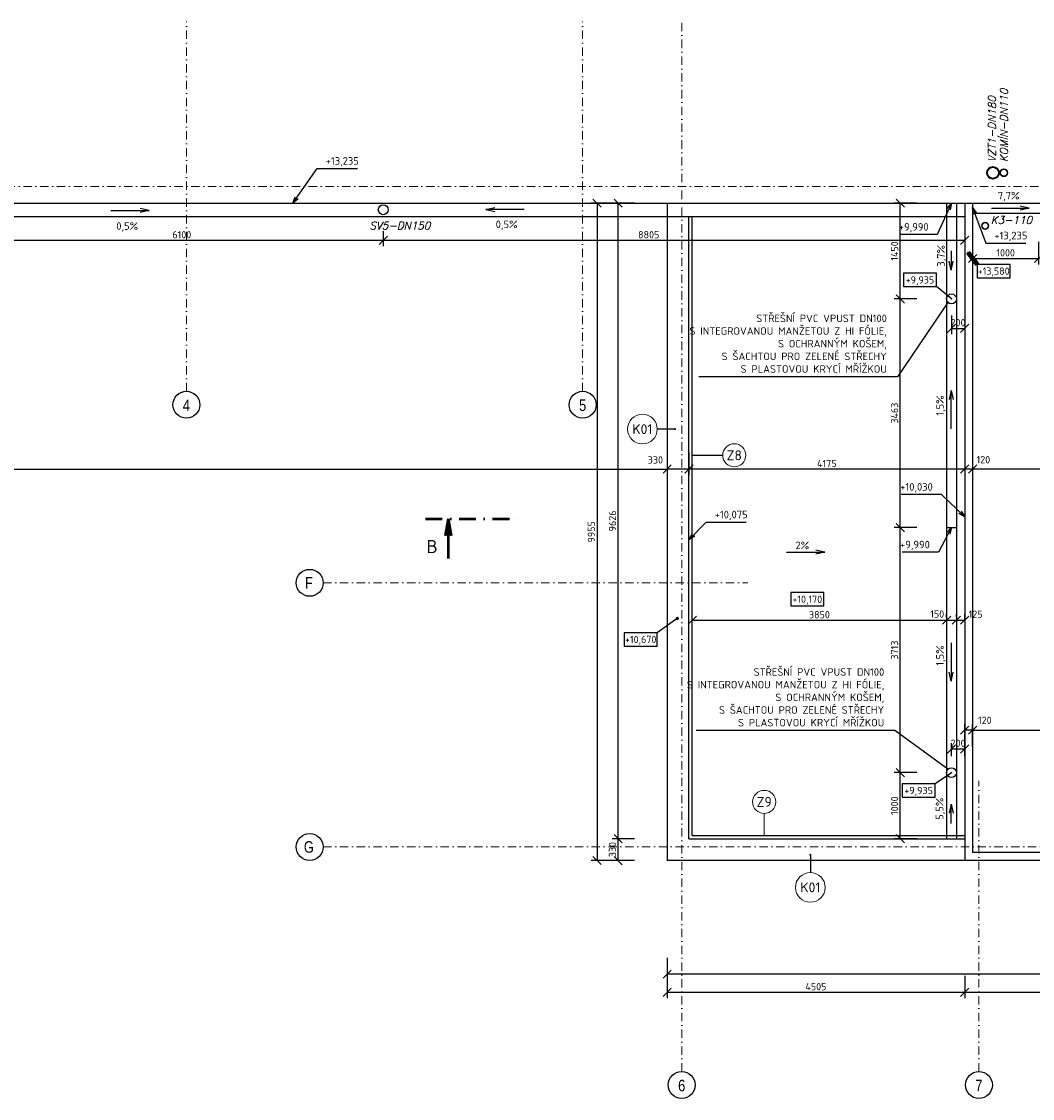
# Model space of a CAD drawing. Header units: millimetres. Extents: x -118752 to 407724, y -73278 to 155058.
# Tile 247 of 256: x 197250 to 212558, y 55149 to 71458. Entities that reach past the tile are written whole.
import ezdxf
from ezdxf.enums import TextEntityAlignment as Align

# ---------------------------------------------------------------- set-up
doc = ezdxf.new("R2010")
doc.units = ezdxf.units.MM
doc.header["$LTSCALE"] = 10
doc.linetypes.add('DASHDOT', pattern=[25.4, 12.7, -6.35, 0, -6.35])
for name, color, linetype, lineweight in [('CKBUBLINY', 1, 'Continuous', 18), ('CKBUBLINY_POPIS', 3, 'Continuous', 25), ('CKKOTY', 3, 'Continuous', 25), ('CKKOTY_VYS', 3, 'Continuous', 25), ('CKPOPIS_POHLED', 3, 'Continuous', 25), ('CKRASTR', 7, 'DASHDOT', 15), ('CKRASTR_POPIS', 3, 'Continuous', 25), ('CKREZY_OZNACENI', 4, 'DASHDOT', 50), ('CKSTENY_PODROVINOU', 7, 'Continuous', 25), ('CKSTRECHA_PODROVINOU', 7, 'Continuous', 25), ('CKTEXTY_MALE', 3, 'Continuous', 18), ('UT-zařízení', 7, 'Continuous', 30), ('VZT', 130, 'Continuous', 40), ('ZTI-SPLAŠKOVÁ KANALIZACE', 80, 'Continuous', 30)]:
    doc.layers.add(name, color=color, linetype=linetype, lineweight=lineweight)
doc.styles.add('Arial', font='arial.ttf', dxfattribs={"width": 0.8})
doc.styles.add('KURZIVA', font='italic__.ttf')
doc.styles.get("Standard").update_dxf_attribs({"font": 'isocpeur.ttf'})
doc.dimstyles.new('CADKON', dxfattribs={"dimscale": 50, "dimtxt": 2.2, "dimasz": 2.5, "dimexe": 1.8, "dimexo": 5, "dimgap": 0.6, "dimtad": 1, "dimrnd": 1, "dimtxsty": 'Standard', "dimblk1": 'OBLIQUE', "dimblk2": 'OBLIQUE', "dimsah": 1, "dimcen": 2.5, "dimadec": 1, "dimazin": 2, "dimtfac": 1, "dimtdec": 4, "dimtix": 1, "dimtmove": 2, "dimatfit": 3, "dimldrblk": 'OPEN30', "dimfxl": 5, "dimfxlon": 1, "dimtolj": 1, "dimarcsym": 0})
doc.dimstyles.new('CADKON obrazky', dxfattribs={"dimscale": 50, "dimtxt": 2.2, "dimasz": 2.5, "dimexe": 1.8, "dimexo": 2, "dimgap": 0.6, "dimtad": 1, "dimrnd": 1, "dimtxsty": 'Standard', "dimblk1": 'OBLIQUE', "dimblk2": 'OBLIQUE', "dimsah": 1, "dimcen": 2.5, "dimadec": 1, "dimazin": 2, "dimtfac": 1, "dimtdec": 4, "dimtix": 1, "dimtmove": 2, "dimatfit": 3, "dimldrblk": 'OPEN30', "dimfxl": 5, "dimfxlon": 1, "dimtolj": 1, "dimarcsym": 0})
doc.dimstyles.new('CADKON$7', dxfattribs={"dimscale": 100, "dimtxt": 2.5, "dimasz": 2.5, "dimexe": 1.8, "dimexo": 5, "dimgap": 0.6, "dimtad": 1, "dimrnd": 1, "dimtxsty": 'Standard', "dimblk1": 'OBLIQUE', "dimblk2": 'OBLIQUE', "dimsah": 1, "dimcen": 2.5, "dimadec": 1, "dimazin": 2, "dimtfac": 1, "dimtdec": 4, "dimtix": 1, "dimtmove": 0, "dimatfit": 3, "dimldrblk": 'DOTSMALL', "dimfxl": 5, "dimfxlon": 1, "dimtfill": 1, "dimtolj": 1, "dimarcsym": 0})

# ---------------------------------------------------------------- blocks, each defined once
blk = doc.blocks.new('_OBLIQUE')
at = {"color": 0, "linetype": 'ByBlock'}
blk.add_line((-0.5, -0.5), (0.5, 0.5), dxfattribs=at)
blk = doc.blocks.new('*D8213')
at = {"layer": 'CKKOTY', "color": 0, "lineweight": -2}
for p, q in [((211652, 64930), (211652, 64590)), ((214977, 64930), (214977, 64590)), ((214977, 64680), (211652, 64680))]:
    blk.add_line(p, q, dxfattribs=at)
at = {"layer": 'Defpoints', "color": 0}
for p in [(211652, 68558), (214977, 65448), (211652, 64680)]:
    blk.add_point(p, dxfattribs=at)
at = {"layer": 'CKKOTY', "color": 0, "lineweight": -2, "xscale": 125, "yscale": 125, "zscale": 125, "rotation": 180}
blk.add_blockref('_OBLIQUE', (211652, 64680), dxfattribs=at)
at = {"layer": 'CKKOTY', "color": 0, "lineweight": -2, "xscale": 125, "yscale": 125, "zscale": 125}
blk.add_blockref('_OBLIQUE', (214977, 64680), dxfattribs=at)
at = {"layer": 'CKKOTY', "color": 0, "insert": (213314, 64765), "char_height": 110, "attachment_point": 5}
blk.add_mtext('\\A1;3325', dxfattribs=at)
blk = doc.blocks.new('_Open90')
at = {"color": 0, "lineweight": -2}
for p, q in [((0, 0), (-1, 0)), ((-0.5, 0.5), (0, 0)), ((0, 0), (-0.5, -0.5))]:
    blk.add_line(p, q, dxfattribs=at)
blk = doc.blocks.new('*D8214')
at = {"layer": 'CKKOTY', "color": 0, "lineweight": -2}
for p, q in [((211532, 64930), (211532, 64590)), ((211652, 64930), (211652, 64590)), ((211652, 64680), (211532, 64680))]:
    blk.add_line(p, q, dxfattribs=at)
at = {"layer": 'Defpoints', "color": 0}
for p in [(211532, 68508), (211652, 68558), (211532, 64680)]:
    blk.add_point(p, dxfattribs=at)
at = {"layer": 'CKKOTY', "color": 0, "lineweight": -2, "xscale": 125, "yscale": 125, "zscale": 125, "rotation": 180}
blk.add_blockref('_OBLIQUE', (211532, 64680), dxfattribs=at)
at = {"layer": 'CKKOTY', "color": 0, "lineweight": -2, "xscale": 125, "yscale": 125, "zscale": 125}
blk.add_blockref('_OBLIQUE', (211652, 64680), dxfattribs=at)
at = {"layer": 'CKKOTY', "color": 0, "insert": (211815, 64823), "char_height": 110, "attachment_point": 5}
blk.add_mtext('\\A1;120', dxfattribs=at)
blk = doc.blocks.new('*D8215')
at = {"layer": 'CKKOTY', "color": 0, "lineweight": -2}
for p, q in [((207357, 64930), (207357, 64590)), ((211532, 64930), (211532, 64590)), ((211532, 64680), (207357, 64680))]:
    blk.add_line(p, q, dxfattribs=at)
at = {"layer": 'Defpoints', "color": 0}
for p in [(207357, 68508), (211532, 68508), (207357, 64680)]:
    blk.add_point(p, dxfattribs=at)
at = {"layer": 'CKKOTY', "color": 0, "lineweight": -2, "xscale": 125, "yscale": 125, "zscale": 125, "rotation": 180}
blk.add_blockref('_OBLIQUE', (207357, 64680), dxfattribs=at)
at = {"layer": 'CKKOTY', "color": 0, "lineweight": -2, "xscale": 125, "yscale": 125, "zscale": 125}
blk.add_blockref('_OBLIQUE', (211532, 64680), dxfattribs=at)
at = {"layer": 'CKKOTY', "color": 0, "insert": (209444, 64765), "char_height": 110, "attachment_point": 5}
blk.add_mtext('\\A1;4175', dxfattribs=at)
blk = doc.blocks.new('*D8216')
at = {"layer": 'CKKOTY', "color": 0, "lineweight": -2}
for p, q in [((207027, 64930), (207027, 64590)), ((207357, 64930), (207357, 64590)), ((207357, 64680), (207027, 64680))]:
    blk.add_line(p, q, dxfattribs=at)
at = {"layer": 'Defpoints', "color": 0}
for p in [(207027, 68508), (207357, 68508), (207027, 64680)]:
    blk.add_point(p, dxfattribs=at)
at = {"layer": 'CKKOTY', "color": 0, "lineweight": -2, "xscale": 125, "yscale": 125, "zscale": 125, "rotation": 180}
blk.add_blockref('_OBLIQUE', (207027, 64680), dxfattribs=at)
at = {"layer": 'CKKOTY', "color": 0, "lineweight": -2, "xscale": 125, "yscale": 125, "zscale": 125}
blk.add_blockref('_OBLIQUE', (207357, 64680), dxfattribs=at)
at = {"layer": 'CKKOTY', "color": 0, "insert": (206848, 64819), "char_height": 110, "attachment_point": 5}
blk.add_mtext('\\A1;330', dxfattribs=at)
blk = doc.blocks.new('*D8226')
at = {"layer": 'CKKOTY', "color": 0, "lineweight": -2}
for p, q in [((181527, 64930), (181527, 64590)), ((207027, 64930), (207027, 64590)), ((181527, 64680), (207027, 64680))]:
    blk.add_line(p, q, dxfattribs=at)
at = {"layer": 'Defpoints', "color": 0}
for p in [(181527, 68508), (207027, 68508), (207027, 64680)]:
    blk.add_point(p, dxfattribs=at)
at = {"layer": 'CKKOTY', "color": 0, "lineweight": -2, "xscale": 125, "yscale": 125, "zscale": 125, "rotation": 180}
blk.add_blockref('_OBLIQUE', (181527, 64680), dxfattribs=at)
at = {"layer": 'CKKOTY', "color": 0, "lineweight": -2, "xscale": 125, "yscale": 125, "zscale": 125}
blk.add_blockref('_OBLIQUE', (207027, 64680), dxfattribs=at)
at = {"layer": 'CKKOTY', "color": 0, "insert": (194277, 64765), "char_height": 110, "attachment_point": 5}
blk.add_mtext('\\A1;25500', dxfattribs=at)
blk = doc.blocks.new('*D8227')
at = {"layer": 'CKKOTY', "color": 0, "lineweight": -2}
for p, q in [((207027, 57008), (207027, 56668)), ((211532, 57008), (211532, 56668)), ((207027, 56758), (211532, 56758))]:
    blk.add_line(p, q, dxfattribs=at)
at = {"layer": 'Defpoints', "color": 0}
for p in [(207027, 58753), (211532, 58753), (211532, 56758)]:
    blk.add_point(p, dxfattribs=at)
at = {"layer": 'CKKOTY', "color": 0, "lineweight": -2, "xscale": 125, "yscale": 125, "zscale": 125, "rotation": 180}
blk.add_blockref('_OBLIQUE', (207027, 56758), dxfattribs=at)
at = {"layer": 'CKKOTY', "color": 0, "lineweight": -2, "xscale": 125, "yscale": 125, "zscale": 125}
blk.add_blockref('_OBLIQUE', (211532, 56758), dxfattribs=at)
at = {"layer": 'CKKOTY', "color": 0, "insert": (209279, 56843), "char_height": 110, "attachment_point": 5}
blk.add_mtext('\\A1;4505', dxfattribs=at)
blk = doc.blocks.new('*D8228')
at = {"layer": 'CKKOTY', "color": 0, "lineweight": -2}
for p, q in [((211532, 57008), (211532, 56668)), ((223967, 57008), (223967, 56668)), ((211532, 56758), (223967, 56758))]:
    blk.add_line(p, q, dxfattribs=at)
at = {"layer": 'Defpoints', "color": 0}
for p in [(211532, 58753), (223967, 58753), (223967, 56758)]:
    blk.add_point(p, dxfattribs=at)
at = {"layer": 'CKKOTY', "color": 0, "lineweight": -2, "xscale": 125, "yscale": 125, "zscale": 125, "rotation": 180}
blk.add_blockref('_OBLIQUE', (211532, 56758), dxfattribs=at)
at = {"layer": 'CKKOTY', "color": 0, "lineweight": -2, "xscale": 125, "yscale": 125, "zscale": 125}
blk.add_blockref('_OBLIQUE', (223967, 56758), dxfattribs=at)
at = {"layer": 'CKKOTY', "color": 0, "insert": (218168, 56916), "char_height": 110, "attachment_point": 5}
blk.add_mtext('\\A1;12435', dxfattribs=at)
blk = doc.blocks.new('*D8229')
at = {"layer": 'CKKOTY', "color": 0, "lineweight": -2}
for p, q in [((211652, 60477), (211652, 60817)), ((211652, 60727), (223847, 60727)), ((223847, 60477), (223847, 60817))]:
    blk.add_line(p, q, dxfattribs=at)
at = {"layer": 'Defpoints', "color": 0}
for p in [(223847, 60727), (211652, 58873), (223847, 58873)]:
    blk.add_point(p, dxfattribs=at)
at = {"layer": 'CKKOTY', "color": 0, "lineweight": -2, "xscale": 125, "yscale": 125, "zscale": 125, "rotation": 180}
blk.add_blockref('_OBLIQUE', (211652, 60727), dxfattribs=at)
at = {"layer": 'CKKOTY', "color": 0, "lineweight": -2, "xscale": 125, "yscale": 125, "zscale": 125}
blk.add_blockref('_OBLIQUE', (223847, 60727), dxfattribs=at)
at = {"layer": 'CKKOTY', "color": 0, "insert": (217749, 60812), "char_height": 110, "attachment_point": 5}
blk.add_mtext('\\A1;12195', dxfattribs=at)
blk = doc.blocks.new('*D8231')
at = {"layer": 'CKKOTY', "color": 0, "lineweight": -2}
for p, q in [((211532, 60477), (211532, 60817)), ((211652, 60727), (211532, 60727)), ((211652, 60477), (211652, 60817))]:
    blk.add_line(p, q, dxfattribs=at)
at = {"layer": 'Defpoints', "color": 0}
for p in [(211532, 60727), (211532, 58958), (211652, 58873)]:
    blk.add_point(p, dxfattribs=at)
at = {"layer": 'CKKOTY', "color": 0, "lineweight": -2, "xscale": 125, "yscale": 125, "zscale": 125, "rotation": 180}
blk.add_blockref('_OBLIQUE', (211532, 60727), dxfattribs=at)
at = {"layer": 'CKKOTY', "color": 0, "lineweight": -2, "xscale": 125, "yscale": 125, "zscale": 125}
blk.add_blockref('_OBLIQUE', (211652, 60727), dxfattribs=at)
at = {"layer": 'CKKOTY', "color": 0, "insert": (211837, 60876), "char_height": 110, "attachment_point": 5}
blk.add_mtext('\\A1;120', dxfattribs=at)
blk = doc.blocks.new('*D8232')
at = {"layer": 'CKKOTY', "color": 0, "lineweight": -2}
for p, q in [((206214, 68708), (205874, 68708)), ((205964, 68708), (205964, 58753)), ((206214, 58753), (205874, 58753))]:
    blk.add_line(p, q, dxfattribs=at)
at = {"layer": 'Defpoints', "color": 0}
for p in [(207027, 68708), (205964, 58753), (207027, 58753)]:
    blk.add_point(p, dxfattribs=at)
at = {"layer": 'CKKOTY', "color": 0, "lineweight": -2, "xscale": 125, "yscale": 125, "zscale": 125}
for p, rotation in [((205964, 68708), 90), ((205964, 58753), 270)]:
    blk.add_blockref('_OBLIQUE', p, dxfattribs=dict(at, rotation=rotation))
at = {"layer": 'CKKOTY', "color": 0, "insert": (205879, 63730), "char_height": 110, "attachment_point": 5, "rotation": 90}
blk.add_mtext('\\A1;9955', dxfattribs=at)
blk = doc.blocks.new('*U4853')
at = {"color": 0, "linetype": 'ByBlock', "lineweight": -2}
blk.add_lwpolyline([(-5, -2), (5, -2), (5, 2), (-5, 2), (-5, -2)], dxfattribs=at)
blk = doc.blocks.new('*D8629')
at = {"layer": 'CKKOTY', "color": 0, "lineweight": -2}
for p, q in [((211652, 68120), (211652, 67780)), ((212652, 68120), (212652, 67780)), ((211652, 67870), (212652, 67870))]:
    blk.add_line(p, q, dxfattribs=at)
at = {"layer": 'Defpoints', "color": 0}
for p in [(211652, 68708), (212652, 68633), (212652, 67870)]:
    blk.add_point(p, dxfattribs=at)
at = {"layer": 'CKKOTY', "color": 0, "lineweight": -2, "xscale": 125, "yscale": 125, "zscale": 125, "rotation": 180}
blk.add_blockref('_OBLIQUE', (211652, 67870), dxfattribs=at)
at = {"layer": 'CKKOTY', "color": 0, "lineweight": -2, "xscale": 125, "yscale": 125, "zscale": 125}
blk.add_blockref('_OBLIQUE', (212652, 67870), dxfattribs=at)
at = {"layer": 'CKKOTY', "color": 0, "insert": (212152, 67955), "char_height": 110, "attachment_point": 5}
blk.add_mtext('\\A1;1000', dxfattribs=at)
blk = doc.blocks.new('_Open30')
at = {"color": 0, "lineweight": -2}
for p, q in [((-1, 0.27), (0, 0)), ((0, 0), (-1, -0.27)), ((0, 0), (-1, 0))]:
    blk.add_line(p, q, dxfattribs=at)
blk = doc.blocks.new('*U4854')
at = {"color": 0, "linetype": 'ByBlock', "lineweight": -2}
blk.add_lwpolyline([(-5, -2), (5, -2), (5, 2), (-5, 2), (-5, -2)], dxfattribs=at)
blk = doc.blocks.new('*D9625')
at = {"layer": 'CKKOTY', "color": 0, "lineweight": -2}
for p, q in [((207027, 57281), (207027, 56941)), ((218897, 57281), (218897, 56941)), ((218897, 57031), (207027, 57031))]:
    blk.add_line(p, q, dxfattribs=at)
at = {"layer": 'Defpoints', "color": 0}
for p in [(207027, 58753), (218897, 58753), (207027, 57031)]:
    blk.add_point(p, dxfattribs=at)
at = {"layer": 'CKKOTY', "color": 0, "lineweight": -2, "xscale": 125, "yscale": 125, "zscale": 125, "rotation": 180}
blk.add_blockref('_OBLIQUE', (207027, 57031), dxfattribs=at)
at = {"layer": 'CKKOTY', "color": 0, "lineweight": -2, "xscale": 125, "yscale": 125, "zscale": 125}
blk.add_blockref('_OBLIQUE', (218897, 57031), dxfattribs=at)
at = {"layer": 'CKKOTY', "color": 0, "insert": (212962, 57116), "char_height": 110, "attachment_point": 5}
blk.add_mtext('\\A1;11870', dxfattribs=at)
blk = doc.blocks.new('*D9631')
at = {"layer": 'CKKOTY', "color": 0, "lineweight": -2}
for p, q in [((210806, 60083), (210466, 60083)), ((210556, 59083), (210556, 60083)), ((210806, 59083), (210466, 59083))]:
    blk.add_line(p, q, dxfattribs=at)
at = {"layer": 'Defpoints', "color": 0}
for p in [(210556, 60083), (211332, 60083), (211532, 59083)]:
    blk.add_point(p, dxfattribs=at)
at = {"layer": 'CKKOTY', "color": 0, "lineweight": -2, "xscale": 125, "yscale": 125, "zscale": 125}
for p, rotation in [((210556, 60083), 90), ((210556, 59083), 270)]:
    blk.add_blockref('_OBLIQUE', p, dxfattribs=dict(at, rotation=rotation))
at = {"layer": 'CKKOTY', "color": 0, "insert": (210470, 59583), "char_height": 110, "attachment_point": 5, "rotation": 90}
blk.add_mtext('\\A1;1000', dxfattribs=at)
blk = doc.blocks.new('*D9632')
at = {"layer": 'CKKOTY', "color": 0, "lineweight": -2}
for p, q in [((210806, 63795), (210466, 63795)), ((210556, 60083), (210556, 63795)), ((210806, 60083), (210466, 60083))]:
    blk.add_line(p, q, dxfattribs=at)
at = {"layer": 'Defpoints', "color": 0}
for p in [(210556, 63795), (211257, 63795), (211332, 60083)]:
    blk.add_point(p, dxfattribs=at)
at = {"layer": 'CKKOTY', "color": 0, "lineweight": -2, "xscale": 125, "yscale": 125, "zscale": 125}
for p, rotation in [((210556, 63795), 90), ((210556, 60083), 270)]:
    blk.add_blockref('_OBLIQUE', p, dxfattribs=dict(at, rotation=rotation))
at = {"layer": 'CKKOTY', "color": 0, "insert": (210470, 61939), "char_height": 110, "attachment_point": 5, "rotation": 90}
blk.add_mtext('\\A1;3713', dxfattribs=at)
blk = doc.blocks.new('*D9633')
at = {"layer": 'CKKOTY', "color": 0, "lineweight": -2}
for p, q in [((210806, 67258), (210466, 67258)), ((210556, 63795), (210556, 67258)), ((210806, 63795), (210466, 63795))]:
    blk.add_line(p, q, dxfattribs=at)
at = {"layer": 'Defpoints', "color": 0}
for p in [(210556, 67258), (211332, 67258), (211257, 63795)]:
    blk.add_point(p, dxfattribs=at)
at = {"layer": 'CKKOTY', "color": 0, "lineweight": -2, "xscale": 125, "yscale": 125, "zscale": 125}
for p, rotation in [((210556, 67258), 90), ((210556, 63795), 270)]:
    blk.add_blockref('_OBLIQUE', p, dxfattribs=dict(at, rotation=rotation))
at = {"layer": 'CKKOTY', "color": 0, "insert": (210470, 65527), "char_height": 110, "attachment_point": 5, "rotation": 90}
blk.add_mtext('\\A1;3463', dxfattribs=at)
blk = doc.blocks.new('*D9634')
at = {"layer": 'CKKOTY', "color": 0, "lineweight": -2}
for p, q in [((210806, 68708), (210466, 68708)), ((210556, 67258), (210556, 68708)), ((210806, 67258), (210466, 67258))]:
    blk.add_line(p, q, dxfattribs=at)
at = {"layer": 'Defpoints', "color": 0}
for p in [(210556, 68708), (211284, 68708), (211332, 67258)]:
    blk.add_point(p, dxfattribs=at)
at = {"layer": 'CKKOTY', "color": 0, "lineweight": -2, "xscale": 125, "yscale": 125, "zscale": 125}
for p, rotation in [((210556, 68708), 90), ((210556, 67258), 270)]:
    blk.add_blockref('_OBLIQUE', p, dxfattribs=dict(at, rotation=rotation))
at = {"layer": 'CKKOTY', "color": 0, "insert": (210470, 67983), "char_height": 110, "attachment_point": 5, "rotation": 90}
blk.add_mtext('\\A1;1450', dxfattribs=at)
blk = doc.blocks.new('*D9635')
at = {"layer": 'CKKOTY', "color": 0, "lineweight": -2}
for p, q in [((206534, 59083), (206194, 59083)), ((206284, 58752), (206284, 59083)), ((206534, 58752), (206194, 58752))]:
    blk.add_line(p, q, dxfattribs=at)
at = {"layer": 'Defpoints', "color": 0}
for p in [(206284, 59083), (207357, 59083), (207026, 58752)]:
    blk.add_point(p, dxfattribs=at)
at = {"layer": 'CKKOTY', "color": 0, "lineweight": -2, "xscale": 125, "yscale": 125, "zscale": 125}
for p, rotation in [((206284, 59083), 90), ((206284, 58752), 270)]:
    blk.add_blockref('_OBLIQUE', p, dxfattribs=dict(at, rotation=rotation))
at = {"layer": 'CKKOTY', "color": 0, "insert": (206198, 58918), "char_height": 110, "attachment_point": 5, "rotation": 90}
blk.add_mtext('\\A1;330', dxfattribs=at)
blk = doc.blocks.new('*D9636')
at = {"layer": 'CKKOTY', "color": 0, "lineweight": -2}
for p, q in [((206534, 68708), (206194, 68708)), ((206284, 59083), (206284, 68708)), ((206534, 59083), (206194, 59083))]:
    blk.add_line(p, q, dxfattribs=at)
at = {"layer": 'Defpoints', "color": 0}
for p in [(206284, 68708), (207440, 68708), (207357, 59083)]:
    blk.add_point(p, dxfattribs=at)
at = {"layer": 'CKKOTY', "color": 0, "lineweight": -2, "xscale": 125, "yscale": 125, "zscale": 125}
for p, rotation in [((206284, 68708), 90), ((206284, 59083), 270)]:
    blk.add_blockref('_OBLIQUE', p, dxfattribs=dict(at, rotation=rotation))
at = {"layer": 'CKKOTY', "color": 0, "insert": (206198, 63895), "char_height": 110, "attachment_point": 5, "rotation": 90}
blk.add_mtext('\\A1;9626', dxfattribs=at)
blk = doc.blocks.new('*D9637')
at = {"layer": 'CKKOTY', "color": 0, "lineweight": -2}
for p, q in [((207407, 62434), (207407, 62482)), ((211257, 62434), (211257, 62482)), ((207407, 62392), (211257, 62392))]:
    blk.add_line(p, q, dxfattribs=at)
at = {"layer": 'Defpoints', "color": 0}
for p in [(211257, 62392), (207407, 62184), (211257, 62184)]:
    blk.add_point(p, dxfattribs=at)
at = {"layer": 'CKKOTY', "color": 0, "lineweight": -2, "xscale": 125, "yscale": 125, "zscale": 125, "rotation": 180}
blk.add_blockref('_OBLIQUE', (207407, 62392), dxfattribs=at)
at = {"layer": 'CKKOTY', "color": 0, "lineweight": -2, "xscale": 125, "yscale": 125, "zscale": 125}
blk.add_blockref('_OBLIQUE', (211257, 62392), dxfattribs=at)
at = {"layer": 'CKKOTY', "color": 0, "insert": (209332, 62476), "char_height": 110, "attachment_point": 5}
blk.add_mtext('\\A1;3850', dxfattribs=at)
blk = doc.blocks.new('*D9638')
at = {"layer": 'CKKOTY', "color": 0, "lineweight": -2}
for p, q in [((211257, 62434), (211257, 62482)), ((211407, 62440), (211407, 62482)), ((211257, 62392), (211407, 62392))]:
    blk.add_line(p, q, dxfattribs=at)
at = {"layer": 'Defpoints', "color": 0}
for p in [(211407, 62392), (211257, 62184), (211407, 62190)]:
    blk.add_point(p, dxfattribs=at)
at = {"layer": 'CKKOTY', "color": 0, "lineweight": -2, "xscale": 125, "yscale": 125, "zscale": 125, "rotation": 180}
blk.add_blockref('_OBLIQUE', (211257, 62392), dxfattribs=at)
at = {"layer": 'CKKOTY', "color": 0, "lineweight": -2, "xscale": 125, "yscale": 125, "zscale": 125}
blk.add_blockref('_OBLIQUE', (211407, 62392), dxfattribs=at)
at = {"layer": 'CKKOTY', "color": 0, "insert": (211116, 62485), "char_height": 110, "attachment_point": 5}
blk.add_mtext('\\A1;150', dxfattribs=at)
blk = doc.blocks.new('*D9639')
at = {"layer": 'CKKOTY', "color": 0, "lineweight": -2}
for p, q in [((211407, 62440), (211407, 62482)), ((211532, 62392), (211532, 62482)), ((211407, 62392), (211532, 62392))]:
    blk.add_line(p, q, dxfattribs=at)
at = {"layer": 'Defpoints', "color": 0}
for p in [(211532, 62392), (211407, 62190), (211532, 62142)]:
    blk.add_point(p, dxfattribs=at)
at = {"layer": 'CKKOTY', "color": 0, "lineweight": -2, "xscale": 125, "yscale": 125, "zscale": 125, "rotation": 180}
blk.add_blockref('_OBLIQUE', (211407, 62392), dxfattribs=at)
at = {"layer": 'CKKOTY', "color": 0, "lineweight": -2, "xscale": 125, "yscale": 125, "zscale": 125}
blk.add_blockref('_OBLIQUE', (211532, 62392), dxfattribs=at)
at = {"layer": 'CKKOTY', "color": 0, "insert": (211697, 62482), "char_height": 110, "attachment_point": 5}
blk.add_mtext('\\A1;125', dxfattribs=at)
blk = doc.blocks.new('*D9640')
at = {"layer": 'CKKOTY', "color": 0, "lineweight": -2}
for p, q in [((211332, 60333), (211332, 60532)), ((211532, 60333), (211532, 60532)), ((211332, 60442), (211532, 60442))]:
    blk.add_line(p, q, dxfattribs=at)
at = {"layer": 'Defpoints', "color": 0}
for p in [(211532, 60442), (211332, 60083), (211532, 60083)]:
    blk.add_point(p, dxfattribs=at)
at = {"layer": 'CKKOTY', "color": 0, "lineweight": -2, "xscale": 125, "yscale": 125, "zscale": 125}
blk.add_blockref('_OBLIQUE', (211332, 60442), dxfattribs=at)
at = {"layer": 'CKKOTY', "color": 0, "lineweight": -2, "xscale": 125, "yscale": 125, "zscale": 125, "rotation": 180}
blk.add_blockref('_OBLIQUE', (211532, 60442), dxfattribs=at)
at = {"layer": 'CKKOTY', "color": 0, "insert": (211432, 60528), "char_height": 110, "attachment_point": 5}
blk.add_mtext('\\A1;200', dxfattribs=at)
blk = doc.blocks.new('*D9641')
at = {"layer": 'CKKOTY', "color": 0, "lineweight": -2}
for p, q in [((211332, 67008), (211332, 66722)), ((211532, 67008), (211532, 66722)), ((211332, 66812), (211532, 66812))]:
    blk.add_line(p, q, dxfattribs=at)
at = {"layer": 'Defpoints', "color": 0}
for p in [(211332, 67258), (211532, 67258), (211532, 66812)]:
    blk.add_point(p, dxfattribs=at)
at = {"layer": 'CKKOTY', "color": 0, "lineweight": -2, "xscale": 125, "yscale": 125, "zscale": 125}
blk.add_blockref('_OBLIQUE', (211332, 66812), dxfattribs=at)
at = {"layer": 'CKKOTY', "color": 0, "lineweight": -2, "xscale": 125, "yscale": 125, "zscale": 125, "rotation": 180}
blk.add_blockref('_OBLIQUE', (211532, 66812), dxfattribs=at)
at = {"layer": 'CKKOTY', "color": 0, "insert": (211432, 66898), "char_height": 110, "attachment_point": 5}
blk.add_mtext('\\A1;200', dxfattribs=at)
blk = doc.blocks.new('CK_BUBBLE_1_0_0')
at = {"color": 0, "linetype": 'ByBlock', "lineweight": -2}
blk.add_circle((0, 0), 1, dxfattribs=at)
blk = doc.blocks.new('*D9647')
at = {"layer": 'CKKOTY', "color": 0, "lineweight": -2}
for p, q in [((196627, 68258), (196627, 68055)), ((202727, 68283), (202727, 68055)), ((196627, 68145), (202727, 68145))]:
    blk.add_line(p, q, dxfattribs=at)
at = {"layer": 'Defpoints', "color": 0}
for p in [(196627, 68508), (202727, 68533), (202727, 68145)]:
    blk.add_point(p, dxfattribs=at)
at = {"layer": 'CKKOTY', "color": 0, "lineweight": -2, "xscale": 125, "yscale": 125, "zscale": 125, "rotation": 180}
blk.add_blockref('_OBLIQUE', (196627, 68145), dxfattribs=at)
at = {"layer": 'CKKOTY', "color": 0, "lineweight": -2, "xscale": 125, "yscale": 125, "zscale": 125}
blk.add_blockref('_OBLIQUE', (202727, 68145), dxfattribs=at)
at = {"layer": 'CKKOTY', "color": 0, "insert": (199677, 68230), "char_height": 110, "attachment_point": 5}
blk.add_mtext('\\A1;6100', dxfattribs=at)
blk = doc.blocks.new('*D9648')
at = {"layer": 'CKKOTY', "color": 0, "lineweight": -2}
for p, q in [((202727, 68283), (202727, 68055)), ((211532, 68258), (211532, 68055)), ((202727, 68145), (211532, 68145))]:
    blk.add_line(p, q, dxfattribs=at)
at = {"layer": 'Defpoints', "color": 0}
for p in [(202727, 68533), (211532, 68508), (211532, 68145)]:
    blk.add_point(p, dxfattribs=at)
at = {"layer": 'CKKOTY', "color": 0, "lineweight": -2, "xscale": 125, "yscale": 125, "zscale": 125, "rotation": 180}
blk.add_blockref('_OBLIQUE', (202727, 68145), dxfattribs=at)
at = {"layer": 'CKKOTY', "color": 0, "lineweight": -2, "xscale": 125, "yscale": 125, "zscale": 125}
blk.add_blockref('_OBLIQUE', (211532, 68145), dxfattribs=at)
at = {"layer": 'CKKOTY', "color": 0, "insert": (206747, 68230), "char_height": 110, "attachment_point": 5}
blk.add_mtext('\\A1;8805', dxfattribs=at)

msp = doc.modelspace()

# ---------------------------------------------------------------- linework, layer by layer
at = {"layer": 'CKBUBLINY'}
msp.add_line((208495.767, 59465.202), (208495.767, 59132.662), dxfattribs=at)
at = {"layer": 'CKRASTR'}
for p, q in [((199746.573, 65858.162), (199746.573, 71458.162)), ((205746.573, 65858.162), (205746.573, 71458.162)), ((207246.573, 55556.955), (207246.573, 71458.162)), ((170596.941, 68958.162), (224746.573, 68958.162)), ((201816.332, 62958.162), (208246.573, 62958.162)), ((211746.573, 55556.955), (211746.573, 59958.162)), ((201816.332, 58958.162), (224746.573, 58958.162))]:
    msp.add_line(p, q, dxfattribs=at)
at = {"layer": 'CKRASTR_POPIS'}
for centre in [(199746.573, 65654.24), (205746.573, 65654.24), (201612.41, 62958.162), (201612.41, 58958.162), (207246.573, 55353.032), (211746.573, 55353.032)]:
    msp.add_circle(centre, 203.923, dxfattribs=at)
at = {"layer": 'CKREZY_OZNACENI', "ltscale": 2}
msp.add_line((203367.269, 63926.32), (204867.269, 63926.32), dxfattribs=at)
at = {"layer": 'CKREZY_OZNACENI', "linetype": 'Continuous'}
for q in [(203663.089, 63667.808), (203708.671, 63326.32), (203754.254, 63667.808)]:
    msp.add_line((203708.671, 63926.32), q, dxfattribs=at)
at = {"layer": 'CKSTENY_PODROVINOU'}
for p, q in [((207356.573, 59082.662), (207356.573, 68508.162)), ((207406.573, 59132.662), (207406.573, 68508.162)), ((207356.573, 59082.662), (211531.573, 59082.662)), ((207406.573, 59132.662), (211531.573, 59132.662))]:
    msp.add_line(p, q, dxfattribs=at)
at = {"layer": 'CKSTRECHA_PODROVINOU'}
for p, q in [((181526.573, 68708.162), (207026.573, 68708.162)), ((207026.573, 68708.162), (207026.573, 58752.662)), ((207026.573, 68708.162), (211531.573, 68708.162)), ((211256.665, 68708.162), (211256.665, 59082.662)), ((211406.665, 68708.162), (211406.665, 59082.662)), ((211531.573, 68708.162), (211531.573, 58752.662)), ((211531.573, 68708.162), (217766.573, 68708.162)), ((211651.573, 68708.162), (211651.573, 58872.662)), ((212509.822, 68633.457), (212372.375, 68663.988)), ((181526.573, 68508.162), (211531.573, 68508.162)), ((198600.133, 68598.769), (199182.191, 68598.769)), ((199182.191, 68598.769), (199044.744, 68629.3)), ((199182.191, 68598.769), (199044.744, 68568.237)), ((204280.342, 68611.502), (204417.789, 68642.033)), ((204862.4, 68611.502), (204280.342, 68611.502)), ((204280.342, 68611.502), (204417.789, 68580.971)), ((211651.573, 68558.162), (217766.573, 68558.162)), ((211937.404, 68633.457), (212509.822, 68633.457)), ((212509.822, 68633.457), (212372.375, 68602.926)), ((211328.589, 67985.052), (211328.589, 67694.023)), ((211328.589, 67694.023), (211298.058, 67831.47)), ((211328.589, 67694.023), (211359.12, 67831.47)), ((211328.589, 65869.977), (211298.058, 65732.53)), ((211328.589, 65287.92), (211328.589, 65869.977)), ((211328.589, 65869.977), (211359.12, 65732.53)), ((211256.665, 63795.412), (211406.665, 63795.412)), ((209415.93, 63422.565), (209278.483, 63453.096)), ((208833.872, 63422.565), (209415.93, 63422.565)), ((209415.93, 63422.565), (209278.483, 63392.034)), ((211328.589, 62049.86), (211328.589, 61467.803)), ((211328.589, 61467.803), (211298.058, 61605.25)), ((211328.589, 61467.803), (211359.12, 61605.25)), ((211328.589, 59605.773), (211298.058, 59468.326)), ((211328.589, 59314.744), (211328.589, 59605.773)), ((211328.589, 59605.773), (211359.12, 59468.326)), ((223966.573, 58752.662), (207026.573, 58752.662)), ((223846.573, 58872.662), (211651.573, 58872.662))]:
    msp.add_line(p, q, dxfattribs=at)
for centre in [(202726.926, 68608.162), (211331.573, 67258.162), (211331.573, 60082.662)]:
    msp.add_circle(centre, 75, dxfattribs=at)
at = {"layer": 'UT-zařízení'}
msp.add_circle((212124.174, 69168.993), 55, dxfattribs=at)
at = {"layer": 'VZT'}
msp.add_circle((211960.082, 69166.643), 90, dxfattribs=at)
at = {"layer": 'ZTI-SPLAŠKOVÁ KANALIZACE'}
msp.add_circle((211840.5, 68365.5), 50, dxfattribs=at)

# ---------------------------------------------------------------- block references
at = {"layer": 'CKBUBLINY'}
ref = msp.add_blockref('CK_BUBBLE_1_0_0', (206651, 65286), dxfattribs=dict(at, xscale=225, yscale=225, zscale=225))
ref.add_attrib('NUM1', 'K01', dxfattribs={"layer": 'CKBUBLINY_POPIS', "height": 150}).set_placement((206651, 65286), align=Align.MIDDLE_CENTER)
ref = msp.add_blockref('CK_BUBBLE_1_0_0', (208042.559, 64889.636), dxfattribs=dict(at, xscale=175, yscale=175, zscale=175))
ref.add_attrib('NUM1', 'Z8', dxfattribs={"layer": 'CKBUBLINY_POPIS', "height": 150}).set_placement((208042.559, 64889.636), align=Align.MIDDLE_CENTER)
ref = msp.add_blockref('CK_BUBBLE_1_0_0', (208495.767, 59640.202), dxfattribs=dict(at, xscale=175, yscale=175, zscale=175))
ref.add_attrib('NUM1', 'Z9', dxfattribs={"layer": 'CKBUBLINY_POPIS', "height": 150}).set_placement((208495.767, 59640.202), align=Align.MIDDLE_CENTER)
ref = msp.add_blockref('CK_BUBBLE_1_0_0', (209194.5, 58346), dxfattribs=dict(at, xscale=225, yscale=225, zscale=225))
ref.add_attrib('NUM1', 'K01', dxfattribs={"layer": 'CKBUBLINY_POPIS', "height": 150}).set_placement((209194.5, 58346), align=Align.MIDDLE_CENTER)
at = {"layer": 'CKKOTY_VYS'}
ref = msp.add_blockref('*U4853', (211970.801, 67678.591), dxfattribs=dict(at, xscale=50, yscale=50, zscale=50))
ref.add_attrib('Výška', '+13,580', dxfattribs={"layer": '0', "color": 0, "linetype": 'ByBlock', "lineweight": -2, "height": 110}).set_placement((211970.801, 67678.591), align=Align.MIDDLE_CENTER)
ref = msp.add_blockref('*U4854', (210854.542, 67545.235), dxfattribs=dict(at, xscale=50, yscale=50, zscale=50))
ref.add_attrib('Výška', '+9,935', dxfattribs={"layer": '0', "color": 0, "linetype": 'ByBlock', "lineweight": -2, "height": 110}).set_placement((210854.542, 67545.235), align=Align.MIDDLE_CENTER)
ref = msp.add_blockref('*U4854', (209148.508, 62709.28), dxfattribs=dict(at, xscale=50, yscale=50, zscale=50))
ref.add_attrib('Výška', '+10,170', dxfattribs={"layer": '0', "color": 0, "linetype": 'ByBlock', "lineweight": -2, "height": 110}).set_placement((209148.508, 62709.28), align=Align.MIDDLE_CENTER)
ref = msp.add_blockref('*U4854', (206625.891, 62101.086), dxfattribs=dict(at, xscale=50, yscale=50, zscale=50))
ref.add_attrib('Výška', '+10,670', dxfattribs={"layer": '0', "color": 0, "linetype": 'ByBlock', "lineweight": -2, "height": 110}).set_placement((206625.891, 62101.086), align=Align.MIDDLE_CENTER)
ref = msp.add_blockref('*U4854', (210834.341, 59813.043), dxfattribs=dict(at, xscale=50, yscale=50, zscale=50))
ref.add_attrib('Výška', '+9,935', dxfattribs={"layer": '0', "color": 0, "linetype": 'ByBlock', "lineweight": -2, "height": 110}).set_placement((210834.341, 59813.043), align=Align.MIDDLE_CENTER)

# ---------------------------------------------------------------- texts
at = {"layer": 'CKPOPIS_POHLED'}
msp.add_text('B', height=200, dxfattribs=at).set_placement((203467.544, 63507.284), align=Align.MIDDLE_CENTER)
at = {"layer": 'CKRASTR_POPIS', "style": 'Arial', "width": 0.8}
for s, p in [('4', (199746.573, 65645.782)), ('5', (205746.573, 65645.782)), ('F', (201600.847, 62958.162)), ('G', (201600.847, 58958.162)), ('6', (207246.573, 55344.575)), ('7', (211746.573, 55344.575))]:
    msp.add_text(s, height=175, dxfattribs=at).set_placement(p, align=Align.MIDDLE)
at = {"layer": 'CKTEXTY_MALE', "style": 'KURZIVA'}
for s, p in [('KOMÍN-DN110', (212183.959, 69327.223)), ('VZT1-DN180', (212004.183, 69327.223))]:
    msp.add_text(s, height=115, rotation=90, dxfattribs=at).set_placement(p)
at = {"layer": 'CKTEXTY_MALE'}
for s, p in [('7,7%', (212032.747, 68763.169)), ('0,5%', (198684.547, 68303.639)), ('0,5%', (204430.156, 68329.115)), ('2%', (208969.665, 63467.713))]:
    msp.add_text(s, height=115, dxfattribs=at).set_placement(p)
at = {"layer": 'CKTEXTY_MALE', "style": 'KURZIVA'}
for s, p in [('K3-110', (211926.772, 68394.209)), ('SV5-DN150', (202518.462, 68310.308))]:
    msp.add_text(s, height=115, dxfattribs=at).set_placement(p)
at = {"layer": 'CKTEXTY_MALE'}
for s, p in [('3,7%', (211229.505, 67745.54)), ('1,5%', (211215.546, 65488.327)), ('1,5%', (211214.546, 61701.857)), ('5,5%', (211208.299, 59368.548))]:
    msp.add_text(s, height=115, rotation=90, dxfattribs=at).set_placement(p)
at = {"layer": 'CKTEXTY_MALE', "char_height": 115}
for s, insert, attachment_point in [('+13,235\\P', (201857.556, 69262.939), 7), ('+9,990', (210985.557, 68264.376), 9), ('+13,235', (211981.776, 68132.794), 7), ('STŘEŠNÍ PVC VPUST DN100 \\PS INTEGROVANOU MANŽETOU Z HI FÓLIE,\\PS OCHRANNÝM KOŠEM,\\PS ŠACHTOU PRO ZELENÉ STŘECHY\\PS PLASTOVOU KRYCÍ MŘÍŽKOU', (210353.73, 66138.526), 9), ('+10,030', (211048.548, 64326.5), 9), ('+10,075', (207747.5, 63908), 7), ('+9,990', (211004.048, 63453.158), 9), ('STŘEŠNÍ PVC VPUST DN100 \\PS INTEGROVANOU MANŽETOU Z HI FÓLIE,\\PS OCHRANNÝM KOŠEM,\\PS ŠACHTOU PRO ZELENÉ STŘECHY\\PS PLASTOVOU KRYCÍ MŘÍŽKOU', (210314.138, 60782.816), 9)]:
    msp.add_mtext(s, dxfattribs=dict(at, insert=insert, attachment_point=attachment_point))

# ---------------------------------------------------------------- dimensions: what is measured, and where the dimension line sits
at = {"layer": 'CKKOTY'}
for base, p1, p2, override, picture, middle in [((205963.517, 58752.662), (207026.573, 68708.162), (207026.573, 58752.662), {"dimscale": 50, "dimexo": 10, "dimldrblk": 'Open90'}, '*D8232', (205878.517, 63730.412)), ((206283.5, 68708.162), (207356.573, 59082.662), (207439.909, 68708.162), {"dimtmove": 2}, '*D9636', (206198.5, 63895.412)), ((210555.5, 68708.162), (211331.573, 67258.162), (211284.295, 68708.162), {"dimtmove": 2}, '*D9634', (210470.5, 67983.162)), ((210555.5, 67258.162), (211256.665, 63795.412), (211331.573, 67258.162), {"dimtmove": 2}, '*D9633', (210470.5, 65526.787)), ((210555.5, 63795.412), (211331.573, 60082.662), (211256.665, 63795.412), {"dimtmove": 2}, '*D9632', (210470.5, 61939.037))]:
    dim = msp.add_linear_dim(base=base, p1=p1, p2=p2, angle=90, dimstyle='CADKON', override=override, dxfattribs=at)
    dim.commit()
    dim.dimension.update_dxf_attribs({"geometry": picture, "text_midpoint": middle})
for base, p1, p2, dimstyle, picture, middle in [((212651.573, 67870.161), (211651.573, 68708.162), (212651.573, 68633.162), 'CADKON obrazky', '*D8629', (212151.573, 67955.161)), ((211531.573, 66812.5), (211331.573, 67258.162), (211531.573, 67258.162), 'CADKON', '*D9641', (211431.573, 66897.5)), ((211256.665, 62391.5), (207406.573, 62183.81), (211256.665, 62183.81), 'CADKON', '*D9637', (209331.619, 62476.5)), ((211531.573, 60442.5), (211331.573, 60082.662), (211531.573, 60082.662), 'CADKON', '*D9640', (211431.573, 60527.5)), ((207026.573, 57030.734), (218896.573, 58752.662), (207026.573, 58752.662), 'CADKON', '*D9625', (212961.573, 57115.734))]:
    dim = msp.add_linear_dim(base=base, p1=p1, p2=p2, dimstyle=dimstyle, dxfattribs=at)
    dim.commit()
    dim.dimension.update_dxf_attribs({"geometry": picture, "text_midpoint": middle})
for base, p1, p2, override, picture, middle in [((207026.573, 64679.855), (181526.573, 68508.162), (207026.573, 68508.162), {"dimscale": 50, "dimexo": 10, "dimldrblk": 'Open90'}, '*D8226', (194276.573, 64764.855)), ((202726.926, 68144.716), (196627.073, 68508.162), (202726.926, 68533.162), {"dimtmove": 2}, '*D9647', (199676.999, 68229.716)), ((207356.573, 64679.855), (211531.573, 68508.162), (207356.573, 68508.162), {"dimscale": 50, "dimexo": 10, "dimtmove": 2, "dimldrblk": 'Open90'}, '*D8215', (209444.073, 64764.855)), ((211651.573, 64679.855), (214976.573, 65448.173), (211651.573, 68558.162), {"dimscale": 50, "dimexo": 10, "dimtmove": 2, "dimldrblk": 'Open90'}, '*D8213', (213314.073, 64764.855)), ((223846.573, 60726.711), (211651.573, 58872.662), (223846.573, 58872.662), {"dimscale": 50, "dimexo": 10, "dimldrblk": 'Open90'}, '*D8229', (217749.073, 60811.711)), ((211531.573, 56757.54), (207026.573, 58752.662), (211531.573, 58752.662), {"dimscale": 50, "dimexo": 10, "dimldrblk": 'Open90'}, '*D8227', (209279.073, 56842.54))]:
    dim = msp.add_linear_dim(base=base, p1=p1, p2=p2, dimstyle='CADKON', override=override, dxfattribs=at)
    dim.commit()
    dim.dimension.update_dxf_attribs({"geometry": picture, "text_midpoint": middle})
for base, p1, p2, override, picture, middle in [((211531.573, 68144.716), (202726.926, 68533.162), (211531.573, 68508.162), {"dimtmove": 2}, '*D9648', (206746.955, 68229.716)), ((207026.573, 64679.855), (207356.573, 68508.162), (207026.573, 68508.162), {"dimscale": 50, "dimexo": 10, "dimtmove": 2, "dimldrblk": 'Open90'}, '*D8216', (206848.402, 64819.229)), ((211531.573, 64679.855), (211651.573, 68558.162), (211531.573, 68508.162), {"dimscale": 50, "dimexo": 10, "dimtmove": 2, "dimldrblk": 'Open90'}, '*D8214', (211815.184, 64823.262)), ((211406.665, 62391.5), (211256.665, 62183.81), (211406.665, 62190.012), {"dimtmove": 2}, '*D9638', (211115.661, 62484.723)), ((211531.573, 62391.5), (211406.665, 62190.012), (211531.573, 62142.018), {"dimtmove": 2}, '*D9639', (211696.833, 62481.838)), ((211531.573, 60726.711), (211651.573, 58872.662), (211531.573, 58958.162), {"dimscale": 50, "dimexo": 10, "dimtmove": 2, "dimldrblk": 'Open90'}, '*D8231', (211836.937, 60876.277)), ((223966.573, 56757.54), (211531.573, 58752.662), (223966.573, 58752.662), {"dimscale": 50, "dimexo": 10, "dimtmove": 2, "dimldrblk": 'Open90'}, '*D8228', (218167.959, 56915.707))]:
    dim = msp.add_linear_dim(base=base, p1=p1, p2=p2, dimstyle='CADKON', override=override, dxfattribs=at)
    dim.commit()
    dim.dimension.update_dxf_attribs({"geometry": picture, "text_midpoint": middle, "dimtype": 160})
for base, p1, p2, picture, middle in [((210555.5, 60082.662), (211531.573, 59082.662), (211331.573, 60082.662), '*D9631', (210470.5, 59582.662)), ((206283.5, 59082.662), (207026.5, 58752.5), (207356.573, 59082.662), '*D9635', (206198.5, 58917.581))]:
    dim = msp.add_linear_dim(base=base, p1=p1, p2=p2, angle=90, dimstyle='CADKON', dxfattribs=at)
    dim.commit()
    dim.dimension.update_dxf_attribs({"geometry": picture, "text_midpoint": middle})

# ---------------------------------------------------------------- leaders
at = {"layer": 'CKBUBLINY'}
for points, override in [([(207144, 65286), (206876, 65286)], {"dimasz": 2.5, "dimldrblk": 'DotSmall'}), ([(207406.573, 64889.636), (207867.559, 64889.636)], {"dimasz": 2.5, "dimldrblk": 'None'}), ([(209194.5, 58839), (209194.5, 58571)], {"dimasz": 2.5, "dimldrblk": 'DotSmall'})]:
    msp.add_leader(points, dimstyle='CADKON', override=override, dxfattribs=at)
at = {"layer": 'CKKOTY_VYS'}
for points, override in [([(211579.894, 67962.317), (211720.801, 67778.591)], {"dimscale": 50, "dimasz": 2, "dimclrd": 0, "dimldrblk": 'DotSmall', "dimlwd": 65534}), ([(211331.573, 67258.162), (211104.542, 67445.235)], {"dimasz": 2, "dimldrblk": 'DotSmall'}), ([(207179.442, 62418.673), (206875.891, 62201.086)], {"dimscale": 50, "dimasz": 1, "dimldrblk": 'Dot'}), ([(211331.573, 60082.662), (211084.341, 59913.043)], {"dimasz": 2, "dimldrblk": 'DotSmall'})]:
    msp.add_leader(points, dimstyle='CADKON', override=override, dxfattribs=at)
at = {"layer": 'CKTEXTY_MALE', "annotation_type": 0, "has_hookline": 1}
for points, override, hookline_direction, text_width in [([(201357.998, 68708.162), (201727.556, 69232.939), (201827.556, 69232.939)], {"dimscale": 50, "dimtxt": 2.3, "dimasz": 2, "dimldrblk": 'Open30'}, 0, 477.25), ([(211331.665, 68708.162), (211115.557, 68234.376), (211015.557, 68234.376)], {"dimscale": 50, "dimtxt": 2.3, "dimasz": 2, "dimldrblk": 'Open30'}, 1, 419.75), ([(211651.573, 68639.448), (211851.776, 68102.794), (211951.776, 68102.794)], {"dimscale": 50, "dimtxt": 2.3, "dimasz": 2, "dimldrblk": 'Open30'}, 0, 477.25), ([(211277.57, 67204.922), (210513.73, 66078.526), (210413.73, 66078.526)], {"dimtxt": 2.3, "dimasz": 1}, 1, 2846.25), ([(211531.573, 63955.238), (211178.548, 64296.5), (211078.548, 64296.5)], {"dimscale": 50, "dimtxt": 2.3, "dimasz": 2, "dimldrblk": 'Open30'}, 1, 477.25), ([(207356.573, 63608.281), (207617.5, 63878), (207717.5, 63878)], {"dimscale": 50, "dimtxt": 2.3, "dimasz": 2, "dimldrblk": 'Open30'}, 0, 477.25), ([(211331.665, 63795.412), (211134.048, 63423.158), (211034.048, 63423.158)], {"dimscale": 50, "dimtxt": 2.3, "dimasz": 2, "dimldrblk": 'Open30'}, 1, 419.75), ([(211278.345, 60135.803), (210474.138, 60722.816), (210374.138, 60722.816)], {"dimtxt": 2.3, "dimasz": 1}, 1, 2846.25)]:
    msp.add_leader(points, dimstyle='CADKON$7', override=override, dxfattribs=dict(at, hookline_direction=hookline_direction, text_width=text_width))

doc.saveas('drawing.dxf')
